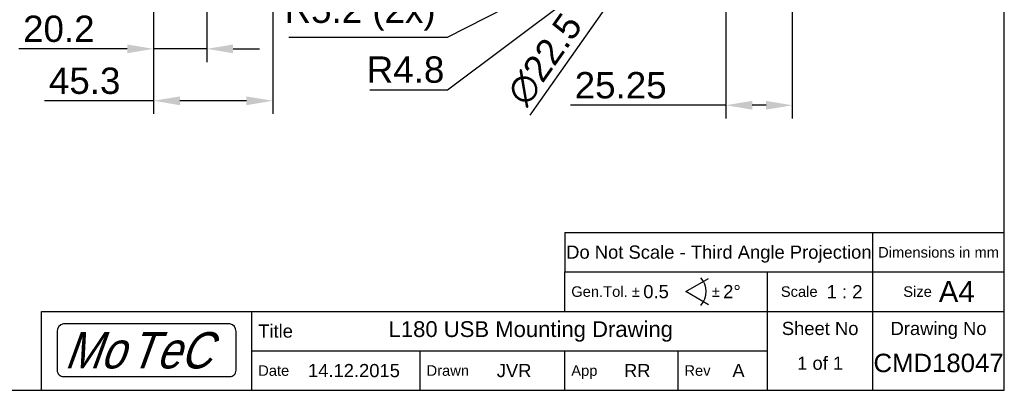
# Model space of a CAD drawing. Extents: x 0 to 283, y 0 to 196.
# Tile 2 of 30: x 96 to 283, y 0 to 70. Entities that reach past the tile are written whole.
import ezdxf
from ezdxf.enums import TextEntityAlignment as Align

# ---------------------------------------------------------------- set-up
doc = ezdxf.new("R2010")
doc.units = 0
doc.layers.get('0').update_dxf_attribs({"linetype": 'CONTINUOUS'})
doc.layers.get('DEFPOINTS').update_dxf_attribs({"linetype": 'CONTINUOUS'})
for name, color, linetype in [('BORDER', 3, 'CONTINUOUS'), ('BORDERMOTEC', 5, 'CONTINUOUS'), ('BORDERTEXT', 7, 'CONTINUOUS'), ('DIM', 7, 'CONTINUOUS')]:
    doc.layers.add(name, color=color, linetype=linetype)
doc.styles.add('SANSSERIF', font='sanss___.ttf')
doc.styles.add('SWISBOBT', font='swissk.ttf', dxfattribs={"width": 0.85, "oblique": 20})
doc.dimstyles.new('ISO-25', dxfattribs={"dimtxt": 2.5, "dimasz": 2.5, "dimexe": 1.25, "dimexo": 1, "dimgap": 0.6, "dimtad": 1, "dimdec": 1, "dimzin": 9, "dimdsep": 46, "dimtxsty": 'SANSSERIF', "dimcen": 0.75, "dimadec": 1, "dimazin": 0, "dimtfac": 1, "dimtdec": 1, "dimtmove": 0, "dimatfit": 3, "dimfxl": 1, "dimarcsym": 0})
doc.dimstyles.new('ISO-25$0', dxfattribs={"dimtxt": 2.5, "dimasz": 2.5, "dimexe": 1.25, "dimexo": 1, "dimgap": 0.6, "dimtad": 1, "dimdec": 1, "dimzin": 9, "dimdsep": 46, "dimtxsty": 'SANSSERIF', "dimcen": 0.75, "dimadec": 1, "dimazin": 0, "dimtfac": 1, "dimtdec": 1, "dimtmove": 0, "dimatfit": 3, "dimfxl": 1, "dimarcsym": 0})
doc.dimstyles.new('ISO-25$4', dxfattribs={"dimtxt": 2.5, "dimasz": 2.5, "dimexe": 1.25, "dimexo": 1, "dimgap": 0.6, "dimtad": 1, "dimtih": 1, "dimtoh": 1, "dimdec": 1, "dimlfac": 4, "dimzin": 1, "dimdsep": 46, "dimtxsty": 'SANSSERIF', "dimcen": 0, "dimadec": 1, "dimazin": 0, "dimtfac": 1, "dimtdec": 1, "dimtofl": 0, "dimtmove": 0, "dimatfit": 3, "dimfxl": 1, "dimarcsym": 0})

# ---------------------------------------------------------------- blocks, each defined once
blk = doc.blocks.new('Motec_Logo')
at = {"layer": 'BORDERMOTEC'}
blk.add_lwpolyline([(34, -3.7), (34, 3.7, 0.381225), (32.8, 5.1), (1.2, 5.1, 0.381225), (0, 3.7), (0, -3.7, 0.414214), (1.2, -4.9), (32.8, -4.9, 0.414214)], format="xyb", close=True, dxfattribs=at)
at = {"layer": 'BORDER', "style": 'SWISBOBT', "oblique": 20, "width": 0.85}
for s, height, p in [('Mo', 6.904, (1.3, 0.1)), ('T', 6.9, (13.66, 0.1)), ('eC', 6.904, (18.73, 0.1))]:
    blk.add_text(s, height=height, dxfattribs=at).set_placement(p, align=Align.MIDDLE_LEFT)
blk = doc.blocks.new('Prof-A4_Motec_Mech_No-Billhead')
at = {"layer": 'BORDER'}
for p, q in [((199.5, 30), (199.5, 22.5)), ((258, 0), (258, 30)), ((199.5, 22.5), (283, 22.5)), ((199.5, 15), (199.5, 22.5)), ((238, 0), (238, 22.5)), ((100, 15), (283, 15)), ((100, 0), (100, 15)), ((140, 0), (140, 15)), ((140, 7.5), (238, 7.5)), ((172, 0), (172, 7.5)), ((199.5, 0), (199.5, 7.5)), ((221, 0), (221, 7.5))]:
    blk.add_line(p, q, dxfattribs=at)
blk.add_lwpolyline([(0, 0), (283, 0), (283, 196), (0, 196)], close=True, dxfattribs=at)
for points in [[(199.5, 30), (283, 30)], [(226.81, 16.25), (222.48, 18.75), (226.81, 21.25)]]:
    blk.add_lwpolyline(points, dxfattribs=at)
blk.add_arc((222.48, 18.75), 3.88, 317.3321, 42.6679, dxfattribs=at)
blk.add_blockref('Motec_Logo', (103, 7.5), dxfattribs=at)
at = {"layer": 'BORDER', "style": 'SANSSERIF'}
blk.add_text('Do Not Scale - Third Angle Projection', height=2.5, dxfattribs=at).set_placement((228.75, 26.25), align=Align.MIDDLE_CENTER)
blk.add_text('Dimensions in mm', height=2, dxfattribs=at).set_placement((270.5, 26.25), align=Align.MIDDLE)
for s, height, p in [('A4', 4, (270.54, 18.75)), ('Gen.Tol. %%p', 2, (200.7, 18.75)), ('%%p', 2, (227.39, 18.75)), ('Scale', 2, (240.53, 18.75)), ('Size', 2, (263.8, 18.75)), ('Title', 2.5, (141.2, 11.25)), ('Date', 2, (141.2, 3.75)), ('Drawn', 2, (173.2, 3.75)), ('App', 2, (200.7, 3.75)), ('Rev', 2, (222.2, 3.75))]:
    blk.add_text(s, height=height, dxfattribs=at).set_placement(p, align=Align.MIDDLE_LEFT)
for s, p in [('Sheet No', (248, 10.5)), ('Drawing No', (270.5, 10.5))]:
    blk.add_text(s, height=2.5, dxfattribs=at).set_placement(p, align=Align.CENTER)
at = {"layer": 'BORDERTEXT', "style": 'SANSSERIF', "flags": 4}
blk.add_attdef('2011', (24.99, 192.75), '', height=2, dxfattribs=at)
at = {"layer": 'BORDERTEXT', "style": 'SANSSERIF'}
blk.add_attdef('-2011', (31.82, 192.75), '', height=2, dxfattribs=at)
at = {"layer": 'BORDERTEXT', "style": 'SANSSERIF', "flags": 4}
for tag, p in [('0.15', (214.38, 18.75)), ('0.5%%D', (229.57, 18.75))]:
    blk.add_attdef(tag, text='', height=2.5, dxfattribs=at).set_placement(p, align=Align.MIDDLE_LEFT)
blk.add_attdef('1:2', text='', height=2.5, dxfattribs=at).set_placement((252.64, 18.75), align=Align.MIDDLE)
at = {"layer": 'BORDERTEXT', "style": 'SANSSERIF'}
for tag, height, p in [('TITLE', 3, (193, 11.25)), ('1of1', 2.5, (248, 5.2)), ('SPU88888', 3.5, (270.5, 5.2)), ('22.12.2011', 2.5, (159.4, 3.75)), ('INT', 2.5, (213.24, 3.75)), ('A', 2.5, (232.48, 3.75))]:
    blk.add_attdef(tag, text='', height=height, dxfattribs=at).set_placement(p, align=Align.MIDDLE)
blk.add_attdef('KMH', text='', height=2.5, dxfattribs=at).set_placement((186.53, 3.75), align=Align.MIDDLE_LEFT)
blk = doc.blocks.new('*D119')
at = {"layer": 'DEFPOINTS', "color": 0, "transparency": 16777216}
for p in [(143.97, 105.13), (121.32, 79.11), (121.32, 55)]:
    blk.add_point(p, dxfattribs=at)
at = {"layer": 'DIM', "color": 0, "lineweight": -2, "transparency": 16777216}
for p, q in [((143.97, 103.13), (143.97, 52.5)), ((121.32, 77.11), (121.32, 52.5)), ((121.32, 55), (100.61, 55)), ((138.97, 55), (126.32, 55))]:
    blk.add_line(p, q, dxfattribs=at)
at = {"layer": 'DIM', "color": 0, "transparency": 16777216}
for points in [[(126.32, 55.83), (126.32, 54.16), (121.32, 55)], [(138.97, 55.83), (138.97, 54.16), (143.97, 55)]]:
    blk.add_solid(points, dxfattribs=at)
at = {"layer": 'DIM', "color": 0, "transparency": 16777216, "insert": (108.22, 58.77), "char_height": 5, "attachment_point": 5, "style": 'SANSSERIF'}
blk.add_mtext('45.3', dxfattribs=at)
blk = doc.blocks.new('*D108')
at = {"layer": 'DEFPOINTS', "color": 0, "transparency": 16777216}
for p in [(230.09, 105.13), (242.71, 87.15), (242.71, 54.15)]:
    blk.add_point(p, dxfattribs=at)
at = {"layer": 'DIM', "color": 0, "lineweight": -2, "transparency": 16777216}
for p, q in [((230.09, 103.13), (230.09, 51.65)), ((242.71, 85.15), (242.71, 51.65)), ((230.09, 54.15), (200.57, 54.15)), ((237.71, 54.15), (235.09, 54.15))]:
    blk.add_line(p, q, dxfattribs=at)
at = {"layer": 'DIM', "color": 0, "transparency": 16777216}
for points in [[(235.09, 54.98), (235.09, 53.31), (230.09, 54.15)], [(237.71, 54.98), (237.71, 53.31), (242.71, 54.15)]]:
    blk.add_solid(points, dxfattribs=at)
at = {"layer": 'DIM', "color": 0, "transparency": 16777216, "insert": (210.09, 57.92), "char_height": 5, "attachment_point": 5, "style": 'SANSSERIF'}
blk.add_mtext('25.25', dxfattribs=at)
blk = doc.blocks.new('*D109')
at = {"layer": 'DEFPOINTS', "color": 0, "transparency": 16777216}
for p in [(131.42, 83.91), (121.32, 79.11), (121.32, 64.86)]:
    blk.add_point(p, dxfattribs=at)
at = {"layer": 'DIM', "color": 0, "lineweight": -2, "transparency": 16777216}
for p, q in [((131.42, 81.91), (131.42, 62.36)), ((121.32, 77.11), (121.32, 62.36)), ((116.32, 64.86), (95.7, 64.86)), ((131.42, 64.86), (121.32, 64.86)), ((136.42, 64.86), (141.42, 64.86))]:
    blk.add_line(p, q, dxfattribs=at)
at = {"layer": 'DIM', "color": 0, "transparency": 16777216}
for points in [[(116.32, 65.69), (116.32, 64.03), (121.32, 64.86)], [(136.42, 65.69), (136.42, 64.03), (131.42, 64.86)]]:
    blk.add_solid(points, dxfattribs=at)
at = {"layer": 'DIM', "color": 0, "transparency": 16777216, "insert": (103.31, 68.64), "char_height": 5, "attachment_point": 5, "style": 'SANSSERIF'}
blk.add_mtext('20.2', dxfattribs=at)
blk = doc.blocks.new('*D110')
at = {"color": 0, "lineweight": -2, "transparency": 16777216}
for p, q in [((177.18, 57.11), (203.16, 76.57)), ((162.42, 57.11), (177.18, 57.11))]:
    blk.add_line(p, q, dxfattribs=at)
at = {"color": 0, "transparency": 16777216}
blk.add_solid([(202.66, 77.24), (203.66, 75.9), (207.16, 79.57)], dxfattribs=at)
at = {"layer": 'DEFPOINTS', "color": 0, "transparency": 16777216}
for p in [(209.08, 81.01), (207.16, 79.57)]:
    blk.add_point(p, dxfattribs=at)
at = {"color": 0, "transparency": 16777216, "insert": (169.2, 60.89), "char_height": 5, "attachment_point": 5, "style": 'SANSSERIF'}
blk.add_mtext('R4.8', dxfattribs=at)
blk = doc.blocks.new('*D111')
at = {"color": 0, "lineweight": -2, "transparency": 16777216}
for p, q in [((177.18, 67.11), (197.31, 77.36)), ((147.03, 67.11), (177.18, 67.11))]:
    blk.add_line(p, q, dxfattribs=at)
blk.add_arc((204.08, 80.81), 2.6, 177.7076, 262.0736, dxfattribs=at)
at = {"color": 0, "transparency": 16777216}
blk.add_solid([(196.93, 78.1), (197.69, 76.61), (201.77, 79.63)], dxfattribs=at)
at = {"layer": 'DEFPOINTS', "color": 0, "transparency": 16777216}
for p in [(204.08, 80.81), (201.77, 79.63)]:
    blk.add_point(p, dxfattribs=at)
at = {"color": 0, "transparency": 16777216, "insert": (160.56, 71.54), "char_height": 5, "attachment_point": 5, "style": 'SANSSERIF'}
blk.add_mtext('R5.2 (2x)', dxfattribs=at)
blk = doc.blocks.new('*D112')
at = {"color": 0, "lineweight": -2, "transparency": 16777216}
for p, q in [((236.19, 113.82), (239.07, 117.91)), ((233.32, 109.73), (226.84, 100.53)), ((192.87, 52.25), (223.96, 96.44))]:
    blk.add_line(p, q, dxfattribs=at)
at = {"color": 0, "transparency": 16777216}
for points in [[(235.51, 114.3), (236.87, 113.34), (233.32, 109.73)], [(223.28, 96.92), (224.65, 95.96), (226.84, 100.53)]]:
    blk.add_solid(points, dxfattribs=at)
at = {"layer": 'DEFPOINTS', "color": 0, "transparency": 16777216}
for p in [(233.32, 109.73), (226.84, 100.53)]:
    blk.add_point(p, dxfattribs=at)
at = {"color": 0, "transparency": 16777216, "insert": (195.67, 62.86), "char_height": 5, "attachment_point": 5, "rotation": 54.8667, "style": 'SANSSERIF'}
blk.add_mtext('∅22.5', dxfattribs=at)

msp = doc.modelspace()

# ---------------------------------------------------------------- block references
at = {"layer": 'DIM'}
ref = msp.add_blockref('Prof-A4_Motec_Mech_No-Billhead', (0, 0), dxfattribs=at)
ref.add_attrib('A', 'A', dxfattribs={"layer": 'BORDERTEXT', "height": 2.5, "style": 'SANSSERIF'}).set_placement((232.4842, 3.75), align=Align.MIDDLE)
ref.add_attrib('KMH', 'JVR', dxfattribs={"layer": 'BORDERTEXT', "height": 2.5, "style": 'SANSSERIF'}).set_placement((186.5328, 3.75), align=Align.MIDDLE_LEFT)
ref.add_attrib('22.12.2011', '14.12.2015', dxfattribs={"layer": 'BORDERTEXT', "height": 2.5, "style": 'SANSSERIF'}).set_placement((159.4, 3.75), align=Align.MIDDLE)
ref.add_attrib('SPU88888', 'CMD18047', dxfattribs={"layer": 'BORDERTEXT', "height": 3.5, "style": 'SANSSERIF'}).set_placement((270.5, 5.2), align=Align.MIDDLE)
ref.add_attrib('1of1', '1 of 1', dxfattribs={"layer": 'BORDERTEXT', "height": 2.5, "style": 'SANSSERIF'}).set_placement((248, 5.2), align=Align.MIDDLE)
ref.add_attrib('1:2', '1 : 2', dxfattribs={"layer": 'BORDERTEXT', "height": 2.5, "style": 'SANSSERIF', "flags": 4}).set_placement((252.6436, 18.75), align=Align.MIDDLE)
ref.add_attrib('0.5%%D', '2%%D', dxfattribs={"layer": 'BORDERTEXT', "height": 2.5, "style": 'SANSSERIF', "flags": 4}).set_placement((229.5719, 18.75), align=Align.MIDDLE_LEFT)
ref.add_attrib('0.15', '0.5', dxfattribs={"layer": 'BORDERTEXT', "height": 2.5, "style": 'SANSSERIF', "flags": 4}).set_placement((214.3838, 18.75), align=Align.MIDDLE_LEFT)
ref.add_attrib('TITLE', 'L180 USB Mounting Drawing', dxfattribs={"layer": 'BORDERTEXT', "height": 3, "style": 'SANSSERIF'}).set_placement((193, 11.25), align=Align.MIDDLE)
ref.add_attrib('INT', 'RR', dxfattribs={"layer": 'BORDERTEXT', "height": 2.5, "style": 'SANSSERIF'}).set_placement((213.242, 3.75), align=Align.MIDDLE)

# ---------------------------------------------------------------- dimensions: what is measured, and where the dimension line sits
dim = msp.add_diameter_dim_2p(p1=(233.3156, 109.7307), p2=(226.8414, 100.5303), dimstyle='ISO-25', override={"dimscale": 2, "dimlfac": 2, "dimdsep": 46, "dimtxsty": 'SANSSERIF'})
dim.commit()
dim.dimension.update_dxf_attribs({"geometry": '*D112', "text_midpoint": (198.7901, 60.6666), "dimtype": 163})
dim = msp.add_radius_dim(center=(204.0825, 80.8055), mpoint=(201.7655, 79.6259), text='<> (2x)', dimstyle='ISO-25$4', override={"dimscale": 2, "dimlfac": 2})
dim.commit()
dim.dimension.update_dxf_attribs({"geometry": '*D111', "text_midpoint": (160.5563, 67.1115), "dimtype": 164})
dim = msp.add_radius_dim(center=(209.0785, 81.0055), mpoint=(207.1577, 79.5665), dimstyle='ISO-25$4', override={"dimscale": 2, "dimlfac": 2})
dim.commit()
dim.dimension.update_dxf_attribs({"geometry": '*D110', "text_midpoint": (169.2017, 57.1115), "dimtype": 164})
for base, p1, p2, override, picture, middle in [((121.3178, 54.9955), (143.9678, 105.1305), (121.3178, 79.1055), {"dimscale": 2, "dimlfac": 2}, '*D119', (108.2234, 54.9955)), ((242.71, 54.1474), (230.0861, 105.1291), (242.71, 87.1538), {"dimscale": 2, "dimdec": 2, "dimlfac": 2}, '*D108', (210.0885, 54.1474)), ((121.3178, 64.8615), (131.4178, 83.9055), (121.3178, 79.1055), {"dimscale": 2, "dimlfac": 2}, '*D109', (103.3069, 64.8615))]:
    dim = msp.add_linear_dim(base=base, p1=p1, p2=p2, dimstyle='ISO-25$0', override=override, dxfattribs=at)
    dim.commit()
    dim.dimension.update_dxf_attribs({"geometry": picture, "text_midpoint": middle, "dimtype": 160})

doc.saveas('drawing.dxf')
